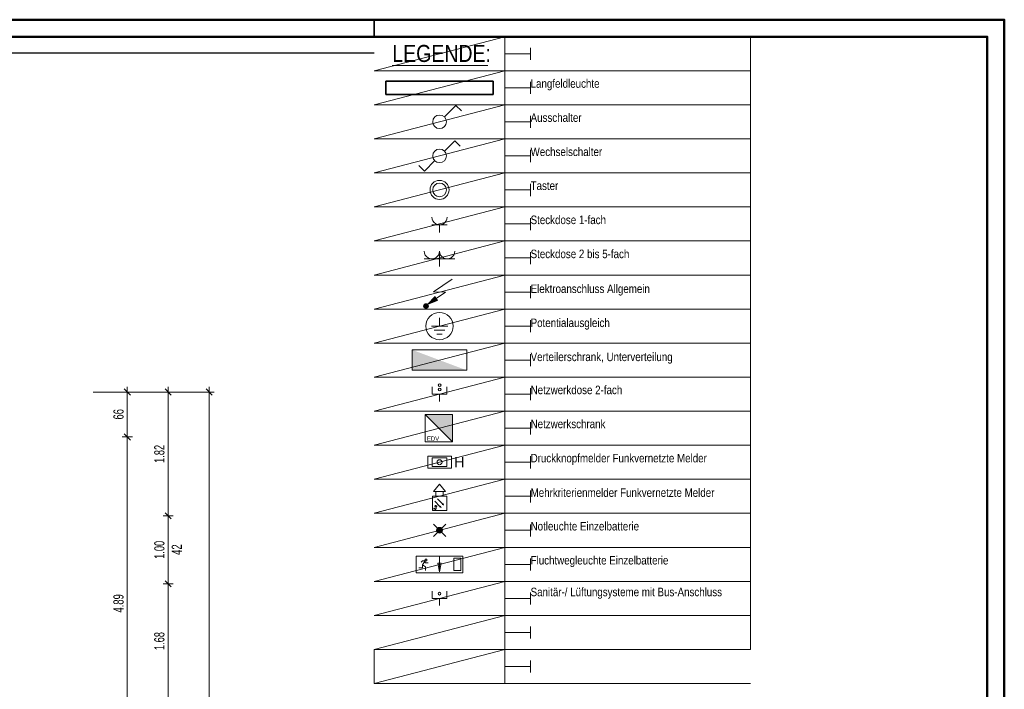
# Model space of a CAD drawing. Extents: x -106 to 740, y 65 to 659.
# Tile 24 of 24: x 446 to 735, y 463 to 659. Entities that reach past the tile are written whole.
import ezdxf

# ---------------------------------------------------------------- set-up
doc = ezdxf.new("R2010")
doc.units = 0
doc.layers.get('0').update_dxf_attribs({"lineweight": 35})
for name, color, linetype, lineweight in [('5_UG-TEXT-MASS', 7, 'Continuous', 25), ('E_Legende', 7, 'Continuous', 18), ('PLAN_5-101A Grundriss UG', 7, 'Continuous', 25)]:
    doc.layers.add(name, color=color, linetype=linetype, lineweight=lineweight)
for name, color, linetype, lineweight, true_color in [('E_445_Allgemeinbeleuchtung', 7, 'Continuous', 18, 0xf7d209), ('E_445_Sicherheitsbeleuchtung_SiBel', 7, 'Continuous', 18, 0x009900), ('E_456_BMA_Endgeräte', 7, 'Continuous', 18, 0x993300), ('E_457_Datenübertragungsnetz_EDV', 6, 'Continuous', 18, 0xff00ff), ('E_457_Datenübertragungsnetz_EDV_Verteiler', 6, 'Continuous', 18, 0xff00ff), ('Rahmen', 7, 'Continuous', 35, 0x009900), ('X_Störraum', 7, 'Continuous', 35, 0xffcc00)]:
    doc.layers.add(name, color=color, linetype=linetype, lineweight=lineweight, true_color=true_color)
doc.layers.add('E_Hilfslinie Legende', color=7, linetype='Continuous', lineweight=13, true_color=0xffcccc, plot=False)
doc.styles.get("Standard").update_dxf_attribs({"font": 'arial.ttf'})

# ---------------------------------------------------------------- blocks, each defined once
blk = doc.blocks.new('Referenz-A07MYRR5RK', base_point=(-75.51, 0))
at = {"layer": '5_UG-TEXT-MASS', "color": 0, "lineweight": 13}
for p, q in [((501.24, 550.11), (467.24, 550.11)), ((477.24, 550.11), (475.74, 550.11)), ((478.14, 549.21), (476.34, 551.01)), ((477.24, 550.11), (477.24, 551.61)), ((477.24, 550.11), (478.74, 550.11)), ((477.24, 536.91), (477.24, 550.11)), ((489.24, 550.11), (487.74, 550.11)), ((490.14, 549.21), (488.34, 551.01)), ((489.24, 550.11), (489.24, 551.61)), ((489.24, 550.11), (490.74, 550.11)), ((489.24, 513.76), (489.24, 550.11)), ((501.24, 550.11), (499.74, 550.11)), ((502.14, 549.21), (500.34, 551.01)), ((501.24, 550.11), (501.24, 551.61)), ((501.24, 550.11), (502.74, 550.11)), ((501.24, 426.89), (501.24, 550.11)), ((478.14, 536.01), (476.34, 537.81)), ((477.24, 536.91), (475.74, 536.91)), ((477.24, 536.91), (478.74, 536.91)), ((477.24, 439.09), (477.24, 536.91)), ((490.14, 512.86), (488.34, 514.66)), ((489.24, 513.76), (487.74, 513.76)), ((489.24, 513.76), (490.74, 513.76)), ((489.24, 493.77), (489.24, 513.76)), ((490.14, 492.87), (488.34, 494.67)), ((489.24, 493.77), (487.74, 493.77)), ((489.24, 493.77), (490.74, 493.77)), ((489.24, 460.17), (489.24, 493.77))]:
    blk.add_line(p, q, dxfattribs=at)
at = {"layer": 'PLAN_5-101A Grundriss UG', "color": 0, "lineweight": -2}
blk.add_line((549.7, 649.62), (-55.51, 649.62), dxfattribs=at)
at = {"layer": '5_UG-TEXT-MASS', "color": 0, "lineweight": -2, "char_height": 3, "attachment_point": 1, "rotation": 90}
for s, insert in [('{\\W0.66;\\fArial;66}', (473.14, 542.03)), ('{\\W0.65;\\fArial;1.82}', (485.14, 529.29)), ('{\\W0.65;\\fArial;1.00}', (485.14, 501.11)), ('{\\W0.66;\\fArial;42}', (490.25, 502.29)), ('{\\W0.66;\\fArial;4.89}', (473.14, 485.34)), ('{\\W0.65;\\fArial;1.68}', (485.14, 474.31))]:
    blk.add_mtext(s, dxfattribs=dict(at, insert=insert))
blk = doc.blocks.new('Elektroanschluß-A07MYRX3RK', base_point=(564.22, 574.66))
at = {"lineweight": -2}
blk.add_hatch(color=0, dxfattribs=at).paths.add_polyline_path([(565.56, 575.08), (565.59, 575.33), (565.52, 575.72), (565.46, 575.81), (565.2, 575.98), (564.97, 576.05), (564.67, 576.02), (564.45, 575.88), (564.28, 575.66), (564.22, 575.36), (564.23, 575.17), (564.47, 574.82), (564.83, 574.66), (565.16, 574.7), (565.4, 574.86)])
at = {"color": 0, "lineweight": -2}
for p, q in [((572.6, 583.28), (567.17, 579.51)), ((565.4, 575.86), (567.59, 578.14)), ((567.17, 579.51), (570.63, 579.48)), ((567.59, 578.14), (567.93, 577.62)), ((570.63, 579.48), (567.93, 577.62)), ((568.33, 577.02), (565.4, 575.86)), ((567.93, 577.62), (568.33, 577.02))]:
    blk.add_line(p, q, dxfattribs=at)
blk.add_circle((564.92, 575.36), 0.7, dxfattribs=at)
blk.add_solid([(568.33, 577.02), (567.59, 578.14), (565.41, 575.86)], dxfattribs=at)
blk = doc.blocks.new('MText-A07MYRX5RK', base_point=(595.64, 559.2))
at = {"color": 0, "linetype": 'ByBlock', "lineweight": -2, "ltscale": 0.18, "insert": (595.64, 561.7), "char_height": 2.5, "attachment_point": 1}
blk.add_mtext('{\\fArial Narrow;Verteilerschrank, Unterverteilung}', dxfattribs=at)
blk = doc.blocks.new('MText-A07MYRX7RK', base_point=(595.64, 609.48))
at = {"color": 0, "linetype": 'ByBlock', "lineweight": -2, "ltscale": 0.18, "insert": (595.64, 611.98), "char_height": 2.5, "attachment_point": 1}
blk.add_mtext('{\\fArial Narrow;Taster}', dxfattribs=at)
blk = doc.blocks.new('MText-A07MYRX9RK', base_point=(595.64, 569.2))
at = {"color": 0, "linetype": 'ByBlock', "lineweight": -2, "ltscale": 0.18, "insert": (595.64, 571.7), "char_height": 2.5, "attachment_point": 1}
blk.add_mtext('{\\fArial Narrow;Potentialausgleich}', dxfattribs=at)
blk = doc.blocks.new('MText-A07MYRXBRK', base_point=(595.64, 589.44))
at = {"color": 0, "linetype": 'ByBlock', "lineweight": -2, "ltscale": 0.18, "insert": (595.64, 591.94), "char_height": 2.5, "attachment_point": 1}
blk.add_mtext('{\\fArial Narrow;Steckdose 2 bis 5-fach}', dxfattribs=at)
blk = doc.blocks.new('MText-A07MYRXDRK', base_point=(595.64, 629.48))
at = {"color": 0, "linetype": 'ByBlock', "lineweight": -2, "ltscale": 0.18, "insert": (595.64, 631.98), "char_height": 2.5, "attachment_point": 1}
blk.add_mtext('{\\fArial Narrow;Ausschalter}', dxfattribs=at)
blk = doc.blocks.new('MText-A07MYRXFRK', base_point=(595.64, 619.44))
at = {"color": 0, "linetype": 'ByBlock', "lineweight": -2, "ltscale": 0.18, "insert": (595.64, 621.94), "char_height": 2.5, "attachment_point": 1}
blk.add_mtext('{\\fArial Narrow;Wechselschalter}', dxfattribs=at)
blk = doc.blocks.new('MText-A07MYRXHRK', base_point=(595.64, 549.48))
at = {"color": 0, "linetype": 'ByBlock', "lineweight": -2, "ltscale": 0.18, "insert": (595.64, 551.98), "char_height": 2.5, "attachment_point": 1}
blk.add_mtext('{\\fArial Narrow;Netzwerkdose 2-fach}', dxfattribs=at)
blk = doc.blocks.new('MText-A07MYRXJRK', base_point=(595.64, 539.49))
at = {"color": 0, "linetype": 'ByBlock', "lineweight": -2, "ltscale": 0.18, "insert": (595.64, 541.99), "char_height": 2.5, "attachment_point": 1}
blk.add_mtext('{\\fArial Narrow;Netzwerkschrank}', dxfattribs=at)
blk = doc.blocks.new('Blockreferenz-A07MYRXLRK', base_point=(566.78, 547.37))
at = {"layer": 'E_457_Datenübertragungsnetz_EDV', "linetype": 'ByBlock', "lineweight": -2, "ltscale": 0.045}
for p, q in [((566.78, 549.49), (566.78, 551.62)), ((571.03, 549.49), (566.78, 549.49)), ((568.9, 547.37), (568.9, 549.49)), ((571.03, 549.49), (571.03, 551.62))]:
    blk.add_line(p, q, dxfattribs=at)
at = {"layer": 'E_457_Datenübertragungsnetz_EDV', "linetype": 'ByBlock', "lineweight": -2, "ltscale": 0.18}
for centre in [(568.94, 552.1), (568.94, 550.88)]:
    blk.add_circle(centre, 0.399, dxfattribs=at)
blk = doc.blocks.new('Blockreferenz-A07MYRXNRK', base_point=(549.7, 604.49))
at = {"color": 0, "linetype": 'ByBlock', "lineweight": -2, "ltscale": 0.13}
for p, q in [((549.7, 614.49), (588.11, 614.49)), ((549.7, 604.49), (588.11, 614.49)), ((588.11, 604.49), (588.11, 614.49)), ((588.11, 614.49), (660.23, 614.49)), ((588.11, 614.49), (588.11, 604.49)), ((588.11, 614.49), (588.11, 604.49)), ((660.23, 614.49), (660.23, 604.49)), ((595.64, 607.68), (595.64, 611.23)), ((588.11, 609.49), (595.64, 609.49)), ((588.11, 604.49), (549.7, 604.49)), ((660.23, 604.49), (588.11, 604.49))]:
    blk.add_line(p, q, dxfattribs=at)
blk = doc.blocks.new('Blockreferenz-A07MYRXPRK', base_point=(564.67, 535.49))
at = {"layer": 'E_457_Datenübertragungsnetz_EDV_Verteiler', "linetype": 'ByBlock', "lineweight": -2, "ltscale": 0.18}
for p, q in [((564.67, 535.49), (564.67, 543.49)), ((564.67, 543.49), (572.67, 543.49)), ((564.67, 543.49), (572.67, 535.49)), ((572.67, 543.49), (572.67, 535.49)), ((572.67, 535.49), (564.67, 535.49))]:
    blk.add_line(p, q, dxfattribs=at)
blk.add_solid([(572.67, 535.49), (564.67, 543.49), (572.67, 543.49)], dxfattribs=at)
at = {"layer": 'E_457_Datenübertragungsnetz_EDV_Verteiler', "lineweight": -2, "insert": (565.21, 537.06), "char_height": 1.25, "attachment_point": 1}
blk.add_mtext('{\\fArial;EDV}', dxfattribs=at)
blk = doc.blocks.new('Blockreferenz-A07MYRXRRK', base_point=(549.7, 574.49))
at = {"color": 0, "linetype": 'ByBlock', "lineweight": -2, "ltscale": 0.13}
for p, q in [((549.7, 584.49), (588.11, 584.49)), ((549.7, 574.49), (588.11, 584.49)), ((588.11, 574.49), (588.11, 584.49)), ((588.11, 584.49), (660.23, 584.49)), ((588.11, 584.49), (588.11, 574.49)), ((588.11, 584.49), (588.11, 574.49)), ((660.23, 584.49), (660.23, 574.49)), ((595.64, 577.68), (595.64, 581.23)), ((588.11, 579.49), (595.64, 579.49)), ((588.11, 574.49), (549.7, 574.49)), ((660.23, 574.49), (588.11, 574.49))]:
    blk.add_line(p, q, dxfattribs=at)
blk = doc.blocks.new('Blockreferenz-A07MYRXTRK', base_point=(549.7, 564.49))
at = {"color": 0, "linetype": 'ByBlock', "lineweight": -2, "ltscale": 0.13}
for p, q in [((549.7, 574.49), (588.11, 574.49)), ((549.7, 564.49), (588.11, 574.49)), ((588.11, 564.49), (588.11, 574.49)), ((588.11, 574.49), (660.23, 574.49)), ((588.11, 574.49), (588.11, 564.49)), ((588.11, 574.49), (588.11, 564.49)), ((660.23, 574.49), (660.23, 564.49)), ((588.11, 569.49), (595.64, 569.49)), ((595.64, 567.68), (595.64, 571.23)), ((588.11, 564.49), (549.7, 564.49)), ((660.23, 564.49), (588.11, 564.49))]:
    blk.add_line(p, q, dxfattribs=at)
blk = doc.blocks.new('Blockreferenz-A07MYRXVRK', base_point=(549.7, 584.49))
at = {"color": 0, "linetype": 'ByBlock', "lineweight": -2, "ltscale": 0.13}
for p, q in [((549.7, 594.49), (588.11, 594.49)), ((549.7, 584.49), (588.11, 594.49)), ((588.11, 584.49), (588.11, 594.49)), ((588.11, 594.49), (660.23, 594.49)), ((588.11, 594.49), (588.11, 584.49)), ((588.11, 594.49), (588.11, 584.49)), ((660.23, 594.49), (660.23, 584.49)), ((595.64, 587.68), (595.64, 591.23)), ((588.11, 589.49), (595.64, 589.49)), ((588.11, 584.49), (549.7, 584.49)), ((660.23, 584.49), (588.11, 584.49))]:
    blk.add_line(p, q, dxfattribs=at)
blk = doc.blocks.new('Blockreferenz-A07MYRXXRK', base_point=(549.7, 534.49))
at = {"color": 0, "linetype": 'ByBlock', "lineweight": -2, "ltscale": 0.13}
for p, q in [((549.7, 544.49), (588.11, 544.49)), ((549.7, 534.49), (588.11, 544.49)), ((588.11, 534.49), (588.11, 544.49)), ((588.11, 544.49), (660.23, 544.49)), ((588.11, 544.49), (588.11, 534.49)), ((588.11, 544.49), (588.11, 534.49)), ((660.23, 544.49), (660.23, 534.49)), ((595.64, 537.68), (595.64, 541.23)), ((588.11, 539.49), (595.64, 539.49)), ((588.11, 534.49), (549.7, 534.49)), ((660.23, 534.49), (588.11, 534.49))]:
    blk.add_line(p, q, dxfattribs=at)
blk = doc.blocks.new('Blockreferenz-A07MYRXZRK', base_point=(549.7, 594.49))
at = {"color": 0, "linetype": 'ByBlock', "lineweight": -2, "ltscale": 0.13}
for p, q in [((549.7, 604.49), (588.11, 604.49)), ((549.7, 594.49), (588.11, 604.49)), ((588.11, 594.49), (588.11, 604.49)), ((588.11, 604.49), (660.23, 604.49)), ((588.11, 604.49), (588.11, 594.49)), ((588.11, 604.49), (588.11, 594.49)), ((660.23, 604.49), (660.23, 594.49)), ((595.64, 597.68), (595.64, 601.23)), ((588.11, 599.49), (595.64, 599.49)), ((588.11, 594.49), (549.7, 594.49)), ((660.23, 594.49), (588.11, 594.49))]:
    blk.add_line(p, q, dxfattribs=at)
blk = doc.blocks.new('Blockreferenz-A07MYRY1RK', base_point=(549.7, 524.49))
at = {"color": 0, "linetype": 'ByBlock', "lineweight": -2, "ltscale": 0.13}
for p, q in [((549.7, 534.49), (588.11, 534.49)), ((549.7, 524.49), (588.11, 534.49)), ((588.11, 524.49), (588.11, 534.49)), ((588.11, 534.49), (660.23, 534.49)), ((588.11, 534.49), (588.11, 524.49)), ((588.11, 534.49), (588.11, 524.49)), ((660.23, 534.49), (660.23, 524.49)), ((588.11, 529.49), (595.64, 529.49)), ((595.64, 527.68), (595.64, 531.23)), ((588.11, 524.49), (549.7, 524.49)), ((660.23, 524.49), (588.11, 524.49))]:
    blk.add_line(p, q, dxfattribs=at)
blk = doc.blocks.new('MText-A07MYRY3RK', base_point=(595.64, 599.44))
at = {"color": 0, "linetype": 'ByBlock', "lineweight": -2, "ltscale": 0.18, "insert": (595.64, 601.94), "char_height": 2.5, "attachment_point": 1}
blk.add_mtext('{\\fArial Narrow;Steckdose 1-fach}', dxfattribs=at)
blk = doc.blocks.new('MText-A07MYRY5RK', base_point=(595.64, 579.2))
at = {"color": 0, "linetype": 'ByBlock', "lineweight": -2, "ltscale": 0.18, "insert": (595.64, 581.7), "char_height": 2.5, "attachment_point": 1}
blk.add_mtext('{\\fArial Narrow;Elektroanschluss Allgemein}', dxfattribs=at)
blk = doc.blocks.new('Blockreferenz-A07MYRY7RK', base_point=(549.7, 544.49))
at = {"color": 0, "linetype": 'ByBlock', "lineweight": -2, "ltscale": 0.13}
for p, q in [((549.7, 554.49), (588.11, 554.49)), ((549.7, 544.49), (588.11, 554.49)), ((588.11, 544.49), (588.11, 554.49)), ((588.11, 554.49), (660.23, 554.49)), ((588.11, 554.49), (588.11, 544.49)), ((588.11, 554.49), (588.11, 544.49)), ((660.23, 554.49), (660.23, 544.49)), ((588.11, 549.49), (595.64, 549.49)), ((595.64, 547.68), (595.64, 551.23)), ((588.11, 544.49), (549.7, 544.49)), ((660.23, 544.49), (588.11, 544.49))]:
    blk.add_line(p, q, dxfattribs=at)
blk = doc.blocks.new('Blockreferenz-A07MYRY9RK', base_point=(549.7, 624.49))
at = {"color": 0, "linetype": 'ByBlock', "lineweight": -2, "ltscale": 0.13}
for p, q in [((549.7, 634.49), (588.11, 634.49)), ((549.7, 624.49), (588.11, 634.49)), ((588.11, 624.49), (588.11, 634.49)), ((588.11, 634.49), (660.23, 634.49)), ((588.11, 634.49), (588.11, 624.49)), ((588.11, 634.49), (588.11, 624.49)), ((660.23, 634.49), (660.23, 624.49)), ((595.64, 627.68), (595.64, 631.23)), ((588.11, 629.49), (595.64, 629.49)), ((588.11, 624.49), (549.7, 624.49)), ((660.23, 624.49), (588.11, 624.49))]:
    blk.add_line(p, q, dxfattribs=at)
blk = doc.blocks.new('Blockreferenz-A07MYRYBRK', base_point=(549.7, 614.49))
at = {"color": 0, "linetype": 'ByBlock', "lineweight": -2, "ltscale": 0.13}
for p, q in [((549.7, 624.49), (588.11, 624.49)), ((549.7, 614.49), (588.11, 624.49)), ((588.11, 614.49), (588.11, 624.49)), ((588.11, 624.49), (660.23, 624.49)), ((588.11, 624.49), (588.11, 614.49)), ((588.11, 624.49), (588.11, 614.49)), ((660.23, 624.49), (660.23, 614.49)), ((588.11, 619.49), (595.64, 619.49)), ((595.64, 617.68), (595.64, 621.23)), ((588.11, 614.49), (549.7, 614.49)), ((660.23, 614.49), (588.11, 614.49))]:
    blk.add_line(p, q, dxfattribs=at)
blk = doc.blocks.new('Blockreferenz-A07MYRYDRK', base_point=(549.7, 514.49))
at = {"color": 0, "linetype": 'ByBlock', "lineweight": -2, "ltscale": 0.13}
for p, q in [((549.7, 524.49), (588.11, 524.49)), ((549.7, 514.49), (588.11, 524.49)), ((588.11, 514.49), (588.11, 524.49)), ((588.11, 524.49), (660.23, 524.49)), ((588.11, 524.49), (588.11, 514.49)), ((588.11, 524.49), (588.11, 514.49)), ((660.23, 524.49), (660.23, 514.49)), ((595.64, 517.68), (595.64, 521.23)), ((588.11, 519.49), (595.64, 519.49)), ((588.11, 514.49), (549.7, 514.49)), ((660.23, 514.49), (588.11, 514.49))]:
    blk.add_line(p, q, dxfattribs=at)
blk = doc.blocks.new('Steckdose_ zweifach m. Schuko.-A07MYRYFRK', base_point=(564.4, 586.99))
at = {"color": 0, "lineweight": -2}
for p, q in [((568.9, 591.49), (568.9, 586.99)), ((564.4, 589.24), (573.4, 589.24))]:
    blk.add_line(p, q, dxfattribs=at)
for centre in [(566.65, 591.49), (571.15, 591.49)]:
    blk.add_ellipse(centre, major_axis=(-2.25, 0), ratio=1, start_param=0, end_param=3.141593, dxfattribs=at)
blk = doc.blocks.new('Blockreferenz-A07MYRYHRK', base_point=(549.7, 554.49))
at = {"color": 0, "linetype": 'ByBlock', "lineweight": -2, "ltscale": 0.13}
for p, q in [((549.7, 564.49), (588.11, 564.49)), ((549.7, 554.49), (588.11, 564.49)), ((588.11, 554.49), (588.11, 564.49)), ((588.11, 564.49), (660.23, 564.49)), ((588.11, 564.49), (588.11, 554.49)), ((588.11, 564.49), (588.11, 554.49)), ((660.23, 564.49), (660.23, 554.49)), ((595.64, 557.68), (595.64, 561.23)), ((588.11, 559.49), (595.64, 559.49)), ((588.11, 554.49), (549.7, 554.49)), ((660.23, 554.49), (588.11, 554.49))]:
    blk.add_line(p, q, dxfattribs=at)
blk = doc.blocks.new('Blockreferenz-A07MYRYJRK', base_point=(549.7, 504.49))
at = {"color": 0, "linetype": 'ByBlock', "lineweight": -2, "ltscale": 0.13}
for p, q in [((549.7, 514.49), (588.11, 514.49)), ((549.7, 504.49), (588.11, 514.49)), ((588.11, 504.49), (588.11, 514.49)), ((588.11, 514.49), (660.23, 514.49)), ((588.11, 514.49), (588.11, 504.49)), ((588.11, 514.49), (588.11, 504.49)), ((660.23, 514.49), (660.23, 504.49)), ((588.11, 509.49), (595.64, 509.49)), ((595.64, 507.68), (595.64, 511.23)), ((588.11, 504.49), (549.7, 504.49)), ((660.23, 504.49), (588.11, 504.49))]:
    blk.add_line(p, q, dxfattribs=at)
blk = doc.blocks.new('Steckdose -A07MYRYLRK', base_point=(566.65, 596.99))
at = {"color": 0, "lineweight": -2}
for p, q in [((566.65, 599.24), (571.15, 599.24)), ((568.9, 599.24), (568.9, 596.99))]:
    blk.add_line(p, q, dxfattribs=at)
blk.add_ellipse((568.9, 601.49), major_axis=(-2.25, 0), ratio=1, start_param=0, end_param=3.141593, dxfattribs=at)
blk = doc.blocks.new('Potentialausgleich-A07MYRYNRK', base_point=(564.9, 565.49))
at = {"color": 0, "lineweight": -2}
for p, q in [((571.3, 569.49), (566.5, 569.49)), ((568.9, 569.49), (568.9, 571.89)), ((570.5, 568.29), (567.3, 568.29)), ((569.7, 567.09), (568.1, 567.09))]:
    blk.add_line(p, q, dxfattribs=at)
blk.add_circle((568.9, 569.49), 4, dxfattribs=at)
blk = doc.blocks.new('Taster-A07MYRYPRK', base_point=(566.1, 606.69))
at = {"color": 0, "lineweight": -2}
for radius in [2.8, 2]:
    blk.add_circle((568.9, 609.49), radius, dxfattribs=at)
blk = doc.blocks.new('Verteiler-A07MYRYRRK', base_point=(560.9, 556.49))
at = {"color": 0, "linetype": 'ByBlock', "lineweight": -2, "ltscale": 0.18}
for p, q in [((560.9, 562.49), (560.9, 556.49)), ((576.9, 562.49), (560.9, 562.49)), ((576.9, 556.49), (576.9, 562.49)), ((560.9, 556.49), (576.9, 556.49))]:
    blk.add_line(p, q, dxfattribs=at)
blk.add_solid([(560.9, 562.49), (560.9, 556.49), (576.9, 556.49)], dxfattribs=at)
blk = doc.blocks.new('S-Aus_ UP_ 1p-A07MYRYTRK', base_point=(566.9, 627.49))
at = {"color": 0, "lineweight": -2}
for p, q in [((570.33, 630.92), (573.7, 634.29)), ((573.7, 634.29), (575.3, 632.7))]:
    blk.add_line(p, q, dxfattribs=at)
blk.add_circle((568.9, 629.49), 2, dxfattribs=at)
blk = doc.blocks.new('Wechselschalter-A07MYRYVRK', base_point=(562.85, 615.04))
at = {"color": 0, "lineweight": -2}
for p, q in [((570.32, 620.91), (573.36, 623.95)), ((573.36, 623.95), (574.95, 622.35)), ((564.45, 615.04), (562.85, 616.63)), ((567.49, 618.08), (564.45, 615.04))]:
    blk.add_line(p, q, dxfattribs=at)
blk.add_circle((568.9, 619.49), 2, dxfattribs=at)
blk = doc.blocks.new('MText-A07MYRYXRK', base_point=(555.03, 646.07))
at = {"color": 0, "linetype": 'ByBlock', "lineweight": -2, "ltscale": 0.18}
blk.add_line((555.03, 646.07), (583.08, 646.07), dxfattribs=at)
at = {"color": 0, "linetype": 'ByBlock', "lineweight": -2, "ltscale": 0.18, "insert": (555.03, 652.07), "char_height": 5, "attachment_point": 1}
blk.add_mtext('{\\fArial Narrow;LEGENDE:}', dxfattribs=at)
blk = doc.blocks.new('Blockreferenz-A07MYRYZRK', base_point=(549.7, 644.49))
at = {"color": 0, "linetype": 'ByBlock', "lineweight": -2, "ltscale": 0.13}
for p, q in [((549.7, 654.49), (588.11, 654.49)), ((549.7, 644.49), (588.11, 654.49)), ((588.11, 644.49), (588.11, 654.49)), ((588.11, 654.49), (660.23, 654.49)), ((588.11, 654.49), (588.11, 644.49)), ((588.11, 654.49), (588.11, 644.49)), ((660.23, 654.49), (660.23, 644.49)), ((595.64, 647.68), (595.64, 651.23)), ((588.11, 649.49), (595.64, 649.49)), ((588.11, 644.49), (549.7, 644.49)), ((660.23, 644.49), (588.11, 644.49))]:
    blk.add_line(p, q, dxfattribs=at)
blk = doc.blocks.new('Blockreferenz-A07MYRZ1RK', base_point=(549.7, 634.49))
at = {"color": 0, "linetype": 'ByBlock', "lineweight": -2, "ltscale": 0.13}
for p, q in [((549.7, 644.49), (588.11, 644.49)), ((549.7, 634.49), (588.11, 644.49)), ((588.11, 634.49), (588.11, 644.49)), ((588.11, 644.49), (660.23, 644.49)), ((588.11, 644.49), (588.11, 634.49)), ((588.11, 644.49), (588.11, 634.49)), ((660.23, 644.49), (660.23, 634.49)), ((588.11, 639.49), (595.64, 639.49)), ((595.64, 637.68), (595.64, 641.23)), ((588.11, 634.49), (549.7, 634.49)), ((660.23, 634.49), (588.11, 634.49))]:
    blk.add_line(p, q, dxfattribs=at)
blk = doc.blocks.new('MText-A07MYRZ3RK', base_point=(595.64, 639.49))
at = {"color": 0, "linetype": 'ByBlock', "lineweight": -2, "ltscale": 0.18, "insert": (595.64, 641.99), "char_height": 2.5, "attachment_point": 1}
blk.add_mtext('{\\fArial Narrow;Langfeldleuchte}', dxfattribs=at)
blk = doc.blocks.new('T5 1-flammig 21W-A07MYRZ5RK', base_point=(553.12, 637.51))
at = {"layer": 'X_Störraum', "linetype": 'ByBlock', "ltscale": 0.35}
for p, q in [((553.12, 637.51), (553.12, 641.47)), ((553.12, 641.47), (584.68, 641.47)), ((584.68, 641.47), (584.68, 637.51)), ((584.68, 637.51), (553.12, 637.51))]:
    blk.add_line(p, q, dxfattribs=at)
blk = doc.blocks.new('Blockreferenz-A07MYRZ7RK', base_point=(549.7, 484.49))
at = {"color": 0, "linetype": 'ByBlock', "lineweight": -2, "ltscale": 0.13}
for p, q in [((549.7, 494.49), (588.11, 494.49)), ((549.7, 484.49), (588.11, 494.49)), ((588.11, 484.49), (588.11, 494.49)), ((588.11, 494.49), (660.23, 494.49)), ((588.11, 494.49), (588.11, 484.49)), ((588.11, 494.49), (588.11, 484.49)), ((660.23, 494.49), (660.23, 484.49)), ((588.11, 489.49), (595.64, 489.49)), ((595.64, 487.68), (595.64, 491.23)), ((588.11, 484.49), (549.7, 484.49)), ((660.23, 484.49), (588.11, 484.49))]:
    blk.add_line(p, q, dxfattribs=at)
blk = doc.blocks.new('Blockreferenz-A07MYRZ9RK', base_point=(549.7, 474.49))
at = {"color": 0, "linetype": 'ByBlock', "lineweight": -2, "ltscale": 0.13}
for p, q in [((549.7, 484.49), (588.11, 484.49)), ((549.7, 474.49), (588.11, 484.49)), ((588.11, 474.49), (588.11, 484.49)), ((588.11, 484.49), (660.23, 484.49)), ((588.11, 484.49), (588.11, 474.49)), ((588.11, 484.49), (588.11, 474.49)), ((660.23, 484.49), (660.23, 474.49)), ((595.64, 477.68), (595.64, 481.23)), ((588.11, 479.49), (595.64, 479.49)), ((588.11, 474.49), (549.7, 474.49)), ((660.23, 474.49), (588.11, 474.49))]:
    blk.add_line(p, q, dxfattribs=at)
blk = doc.blocks.new('Blockreferenz-A07MYRZBRK', base_point=(549.7, 494.49))
at = {"color": 0, "linetype": 'ByBlock', "lineweight": -2, "ltscale": 0.13}
for p, q in [((549.7, 504.49), (588.11, 504.49)), ((549.7, 494.49), (588.11, 504.49)), ((588.11, 494.49), (588.11, 504.49)), ((588.11, 504.49), (660.23, 504.49)), ((588.11, 504.49), (588.11, 494.49)), ((588.11, 504.49), (588.11, 494.49)), ((660.23, 504.49), (660.23, 494.49)), ((595.64, 497.68), (595.64, 501.23)), ((588.11, 499.49), (595.64, 499.49)), ((588.11, 494.49), (549.7, 494.49)), ((660.23, 494.49), (588.11, 494.49))]:
    blk.add_line(p, q, dxfattribs=at)
blk = doc.blocks.new('Blockreferenz-A07MYRZDRK', base_point=(549.7, 464.49))
at = {"color": 0, "linetype": 'ByBlock', "lineweight": -2, "ltscale": 0.13}
for p, q in [((549.7, 464.49), (549.7, 474.49)), ((549.7, 474.49), (588.11, 474.49)), ((549.7, 464.49), (588.11, 474.49)), ((588.11, 464.49), (588.11, 474.49)), ((588.11, 474.49), (660.23, 474.49)), ((588.11, 474.49), (588.11, 464.49)), ((588.11, 474.49), (588.11, 464.49)), ((595.64, 467.68), (595.64, 471.23)), ((588.11, 469.49), (595.64, 469.49)), ((588.11, 464.49), (549.7, 464.49)), ((660.23, 464.49), (588.11, 464.49))]:
    blk.add_line(p, q, dxfattribs=at)
blk = doc.blocks.new('Blockreferenz-A07MYRZFRK', base_point=(565.43, 527.74))
at = {"layer": 'E_456_BMA_Endgeräte', "lineweight": -2}
for p, q in [((565.43, 527.74), (565.43, 531.24)), ((565.43, 531.24), (572.38, 531.24)), ((566.77, 528.24), (566.77, 530.74)), ((566.77, 530.74), (571.04, 530.74)), ((571.04, 530.74), (571.04, 528.24)), ((572.38, 531.24), (572.38, 527.74)), ((572.38, 527.74), (565.43, 527.74)), ((571.04, 528.24), (566.77, 528.24))]:
    blk.add_line(p, q, dxfattribs=at)
blk.add_circle((568.9, 529.49), 0.728, dxfattribs=at)
at = {"layer": 'E_456_BMA_Endgeräte', "lineweight": -2, "insert": (573.2, 531.04), "char_height": 3, "attachment_point": 1}
blk.add_mtext('{\\fArial;H}', dxfattribs=at)
blk = doc.blocks.new('MText-A07MYRZHRK', base_point=(595.64, 499.45))
at = {"color": 0, "linetype": 'ByBlock', "lineweight": -2, "ltscale": 0.18, "insert": (595.64, 501.95), "char_height": 2.5, "attachment_point": 1}
blk.add_mtext('{\\fArial Narrow;Fluchtwegleuchte Einzelbatterie}', dxfattribs=at)
blk = doc.blocks.new('Blockreferenz-A07MYRZJRK', base_point=(567.08, 507.67))
at = {"layer": 'E_445_Sicherheitsbeleuchtung_SiBel', "color": 0, "linetype": 'ByBlock', "lineweight": -2, "ltscale": 0.18}
for p, q in [((570.72, 511.31), (567.08, 507.67)), ((570.72, 507.67), (567.08, 511.31))]:
    blk.add_line(p, q, dxfattribs=at)
blk.add_circle((568.9, 509.49), 0.85, dxfattribs=at)
for points in [[(568.05, 509.49), (568.9, 509.49), (568.06, 509.63)], [(568.06, 509.36), (568.77, 509.36), (568.05, 509.49)], [(568.05, 509.49), (568.77, 509.36), (568.9, 509.49)], [(568.06, 509.63), (568.77, 509.63), (568.09, 509.76)], [(568.06, 509.63), (568.9, 509.49), (568.77, 509.63)], [(568.09, 509.23), (568.64, 509.23), (568.06, 509.36)], [(568.06, 509.36), (568.64, 509.23), (568.77, 509.36)], [(568.09, 509.76), (568.64, 509.76), (568.15, 509.88)], [(568.09, 509.76), (568.77, 509.63), (568.64, 509.76)], [(568.15, 509.11), (568.52, 509.11), (568.09, 509.23)], [(568.09, 509.23), (568.52, 509.11), (568.64, 509.23)], [(568.15, 509.88), (568.52, 509.88), (568.21, 509.99)], [(568.15, 509.88), (568.64, 509.76), (568.52, 509.88)], [(568.21, 508.99), (568.4, 508.99), (568.15, 509.11)], [(568.15, 509.11), (568.4, 508.99), (568.52, 509.11)], [(568.21, 509.99), (568.4, 509.99), (568.3, 510.09)], [(568.21, 509.99), (568.52, 509.88), (568.4, 509.99)], [(568.21, 508.99), (568.3, 508.89), (568.4, 508.99)], [(568.3, 510.09), (569.5, 510.09), (568.39, 510.17)], [(568.64, 509.76), (569.17, 509.76), (568.3, 510.09)], [(568.3, 510.09), (569.17, 509.76), (569.5, 510.09)], [(568.3, 508.89), (569.5, 508.89), (568.9, 509.49)], [(568.39, 508.82), (569.42, 508.82), (568.3, 508.89)], [(568.3, 508.89), (569.42, 508.82), (569.5, 508.89)], [(568.39, 510.17), (569.42, 510.17), (568.48, 510.23)], [(568.39, 510.17), (569.5, 510.09), (569.42, 510.17)], [(568.48, 508.76), (569.33, 508.76), (568.39, 508.82)], [(568.39, 508.82), (569.33, 508.76), (569.42, 508.82)], [(568.48, 510.23), (569.33, 510.23), (568.58, 510.28)], [(568.48, 510.23), (569.42, 510.17), (569.33, 510.23)], [(568.58, 508.71), (569.23, 508.71), (568.48, 508.76)], [(568.48, 508.76), (569.23, 508.71), (569.33, 508.76)], [(568.58, 510.28), (569.23, 510.28), (568.68, 510.31)], [(568.58, 510.28), (569.33, 510.23), (569.23, 510.28)], [(568.77, 509.63), (569.04, 509.63), (568.64, 509.76)], [(568.64, 509.76), (569.04, 509.63), (569.17, 509.76)], [(568.68, 510.31), (569.12, 510.31), (568.79, 510.34)], [(568.68, 510.31), (569.23, 510.28), (569.12, 510.31)], [(568.77, 509.63), (568.9, 509.49), (569.04, 509.63)], [(568.79, 510.34), (569.12, 510.31), (569.01, 510.34)], [(568.79, 510.34), (569.01, 510.34), (568.9, 510.34)], [(568.9, 509.49), (569.75, 509.49), (569.04, 509.63)], [(569.04, 509.36), (569.74, 509.36), (568.9, 509.49)], [(568.9, 509.49), (569.74, 509.36), (569.75, 509.49)], [(569.04, 509.63), (569.74, 509.63), (569.17, 509.76)], [(569.04, 509.63), (569.75, 509.49), (569.74, 509.63)], [(569.17, 509.23), (569.71, 509.23), (569.04, 509.36)], [(569.04, 509.36), (569.71, 509.23), (569.74, 509.36)], [(569.17, 509.76), (569.71, 509.76), (569.29, 509.88)], [(569.17, 509.76), (569.74, 509.63), (569.71, 509.76)], [(569.29, 509.11), (569.66, 509.11), (569.17, 509.23)], [(569.17, 509.23), (569.66, 509.11), (569.71, 509.23)], [(569.29, 509.88), (569.66, 509.88), (569.4, 509.99)], [(569.29, 509.88), (569.71, 509.76), (569.66, 509.88)], [(569.4, 508.99), (569.59, 508.99), (569.29, 509.11)], [(569.29, 509.11), (569.59, 508.99), (569.66, 509.11)], [(569.4, 509.99), (569.59, 509.99), (569.5, 510.09)], [(569.4, 509.99), (569.66, 509.88), (569.59, 509.99)], [(569.4, 508.99), (569.5, 508.89), (569.59, 508.99)], [(568.68, 508.67), (569.12, 508.67), (568.58, 508.71)], [(568.58, 508.71), (569.12, 508.67), (569.23, 508.71)], [(568.79, 508.65), (569.01, 508.65), (568.68, 508.67)], [(568.68, 508.67), (569.01, 508.65), (569.12, 508.67)], [(568.79, 508.65), (568.9, 508.64), (569.01, 508.65)]]:
    blk.add_solid(points, dxfattribs=at)
blk = doc.blocks.new('MText-A07MYRZLRK', base_point=(595.64, 519.32))
at = {"color": 0, "linetype": 'ByBlock', "lineweight": -2, "ltscale": 0.18, "insert": (595.64, 521.82), "char_height": 2.5, "attachment_point": 1}
blk.add_mtext('{\\fArial Narrow;Mehrkriterienmelder Funkvernetzte Melder}', dxfattribs=at)
blk = doc.blocks.new('069 Multisensormelder (Kombination RMO WMD)-A07MYRZNRK', base_point=(566.8, 515.29))
at = {"color": 0, "lineweight": -2}
for p, q in [((566.8, 519.49), (566.8, 515.29)), ((571, 519.49), (566.8, 519.49)), ((567.54, 518.01), (569.03, 516.53)), ((568.28, 518.75), (569.77, 517.27)), ((571, 515.29), (571, 519.49)), ((566.8, 515.29), (571, 515.29)), ((567.09, 515.67), (567.23, 515.86)), ((567.23, 515.86), (567.32, 515.97)), ((567.32, 515.97), (567.38, 516.01)), ((567.38, 516.01), (567.42, 515.99)), ((567.42, 515.99), (567.45, 515.93)), ((567.45, 515.93), (567.46, 515.86)), ((567.46, 515.86), (567.48, 515.77)), ((567.48, 515.77), (567.5, 515.7)), ((567.5, 515.7), (567.53, 515.65)), ((567.53, 515.65), (567.57, 515.62)), ((567.55, 516.61), (567.54, 516.58)), ((567.54, 516.58), (567.54, 516.54)), ((567.54, 516.54), (567.55, 516.51)), ((567.56, 516.65), (567.55, 516.61)), ((567.57, 516.48), (567.55, 516.51)), ((567.58, 516.69), (567.56, 516.65)), ((567.57, 516.48), (567.59, 516.45)), ((567.57, 515.62), (567.61, 515.61)), ((567.6, 516.72), (567.58, 516.69)), ((567.62, 516.43), (567.59, 516.45)), ((567.63, 516.75), (567.6, 516.72)), ((567.61, 515.61), (567.66, 515.62)), ((567.62, 516.43), (567.66, 516.41)), ((567.66, 516.77), (567.63, 516.75)), ((567.69, 516.79), (567.66, 516.77)), ((567.66, 516.41), (567.71, 516.4)), ((567.66, 515.62), (567.72, 515.64)), ((567.72, 516.81), (567.69, 516.79)), ((567.71, 516.4), (567.76, 516.4)), ((567.74, 516.81), (567.72, 516.81)), ((567.72, 515.64), (567.77, 515.69)), ((567.74, 516.81), (567.77, 516.81)), ((567.76, 516.4), (567.82, 516.41)), ((567.8, 516.79), (567.77, 516.81)), ((567.77, 515.69), (567.82, 515.74)), ((567.8, 516.79), (567.82, 516.77)), ((567.84, 516.74), (567.82, 516.77)), ((567.82, 516.41), (567.89, 516.43)), ((567.82, 515.74), (567.85, 515.81)), ((567.86, 516.69), (567.84, 516.74)), ((567.85, 515.81), (567.88, 515.89)), ((567.87, 516.64), (567.86, 516.69)), ((567.89, 516.58), (567.87, 516.64)), ((567.88, 515.89), (567.91, 515.97)), ((567.9, 516.51), (567.89, 516.58)), ((567.89, 516.43), (567.96, 516.45)), ((567.91, 516.43), (567.9, 516.51)), ((567.92, 516.34), (567.91, 516.43)), ((567.91, 515.97), (567.92, 516.07)), ((567.92, 516.25), (567.92, 516.34)), ((567.92, 516.16), (567.92, 516.25)), ((567.92, 516.07), (567.92, 516.16)), ((567.96, 516.45), (568.02, 516.48)), ((568.02, 516.48), (568.09, 516.52)), ((568.09, 516.52), (568.15, 516.56)), ((568.15, 516.56), (568.21, 516.61))]:
    blk.add_line(p, q, dxfattribs=at)
for points in [[(570.26, 516.77), (569.52, 517.02), (570.02, 517.52)], [(569.52, 516.03), (568.78, 516.28), (569.27, 516.77)]]:
    blk.add_solid(points, dxfattribs=at)
blk = doc.blocks.new('Fluchtwegleuchte unten-A07MYRZPRK', base_point=(562.06, 497.04))
at = {"color": 0, "linetype": 'ByBlock', "lineweight": -2, "ltscale": 0.18}
for p, q in [((562.06, 501.94), (562.06, 497.04)), ((562.06, 501.94), (575.74, 501.94)), ((563.86, 500.56), (563.47, 500.09)), ((564.69, 500.56), (563.86, 500.56)), ((563.9, 499.36), (564.69, 500.56)), ((564.69, 500.56), (564.69, 499.93)), ((568.9, 501.69), (568.9, 497.29)), ((573.09, 501.34), (573.09, 497.64)), ((573.09, 501.34), (575.14, 501.34)), ((575.14, 501.34), (575.14, 497.64)), ((575.74, 501.94), (575.74, 497.04)), ((563.9, 498.45), (562.85, 498.45)), ((563.9, 499.36), (563.9, 498.45)), ((564.79, 498.72), (563.9, 499.36)), ((564.69, 499.93), (565.59, 499.93)), ((564.79, 497.7), (564.79, 498.72)), ((568.9, 497.29), (568.39, 499.85)), ((568.39, 499.85), (569.42, 499.85)), ((568.9, 497.29), (569.42, 499.85)), ((573.09, 497.64), (575.14, 497.64)), ((562.06, 497.04), (575.74, 497.04))]:
    blk.add_line(p, q, dxfattribs=at)
for major_axis in [(0.272, 0), (-0.272, 0)]:
    blk.add_ellipse((564.89, 500.76), major_axis=major_axis, ratio=1, start_param=0, end_param=3.141593, dxfattribs=at)
blk = doc.blocks.new('MText-A07MYRZRRK', base_point=(595.64, 529.45))
at = {"color": 0, "linetype": 'ByBlock', "lineweight": -2, "ltscale": 0.18, "insert": (595.64, 531.95), "char_height": 2.5, "attachment_point": 1}
blk.add_mtext('{\\fArial Narrow;Druckknopfmelder Funkvernetzte Melder}', dxfattribs=at)
blk = doc.blocks.new('MText-A07MYRZTRK', base_point=(595.64, 509.45))
at = {"color": 0, "linetype": 'ByBlock', "lineweight": -2, "ltscale": 0.18, "insert": (595.64, 511.95), "char_height": 2.5, "attachment_point": 1}
blk.add_mtext('{\\fArial Narrow;Notleuchte Einzelbatterie}', dxfattribs=at)
blk = doc.blocks.new('002 Sirene-A07MYRZVRK', base_point=(567.15, 519.54))
at = {"color": 0, "lineweight": -2}
for p, q in [((568.9, 523.04), (567.15, 520.94)), ((567.15, 520.94), (570.65, 520.94)), ((567.85, 519.54), (567.85, 520.94)), ((570.65, 520.94), (568.9, 523.04)), ((569.95, 519.54), (569.95, 520.94))]:
    blk.add_line(p, q, dxfattribs=at)
blk = doc.blocks.new('Blockreferenz-A07MYRZXRK', base_point=(566.78, 487.37))
at = {"layer": 'E_457_Datenübertragungsnetz_EDV', "linetype": 'ByBlock', "lineweight": -2, "ltscale": 0.045}
for p, q in [((566.78, 489.49), (566.78, 491.62)), ((571.03, 489.49), (571.03, 491.62)), ((566.78, 489.49), (571.03, 489.49)), ((568.9, 487.37), (568.9, 489.49))]:
    blk.add_line(p, q, dxfattribs=at)
at = {"layer": 'E_457_Datenübertragungsnetz_EDV', "linetype": 'ByBlock', "lineweight": -2, "ltscale": 0.18}
blk.add_circle((568.86, 490.88), 0.399, dxfattribs=at)
blk = doc.blocks.new('MText-A07MYRZZRK', base_point=(595.64, 490.13))
at = {"color": 0, "linetype": 'ByBlock', "lineweight": -2, "ltscale": 0.18, "insert": (595.64, 492.63), "char_height": 2.5, "attachment_point": 1}
blk.add_mtext('{\\fArial Narrow;Sanitär-/ Lüftungsysteme mit Bus-Anschluss}', dxfattribs=at)

msp = doc.modelspace()

# ---------------------------------------------------------------- linework, layer by layer
at = {"layer": 'Rahmen', "ltscale": 0.35}
msp.add_line((549.7, 654.49), (549.7, 659.49), dxfattribs=at)
at = {"layer": 'Rahmen', "lineweight": 50, "ltscale": 0.5}
for points in [[(734.7, 65.49), (734.7, 659.49), (-106.3, 659.49), (-106.3, 65.49), (384.7, 65.49), (634.7, 65.49), (734.7, 65.49)], [(729.7, 70.49), (729.7, 654.49), (-86.3, 654.49), (-86.3, 70.49), (379.7, 70.49), (629.7, 70.49), (729.7, 70.49)]]:
    msp.add_lwpolyline(points, close=True, dxfattribs=at)

# ---------------------------------------------------------------- block references
at = {"color": 251, "lineweight": 25, "ltscale": 0.25, "true_color": 0x585858}
msp.add_blockref('Referenz-A07MYRR5RK', (-75.51, 0), dxfattribs=at)
at = {"layer": 'E_445_Allgemeinbeleuchtung', "ltscale": 0.18}
msp.add_blockref('T5 1-flammig 21W-A07MYRZ5RK', (553.12, 637.51), dxfattribs=at)
at = {"layer": 'E_Hilfslinie Legende', "ltscale": 0.13}
for name, p in [('Blockreferenz-A07MYRYZRK', (549.7, 644.49)), ('Blockreferenz-A07MYRZ1RK', (549.7, 634.49)), ('Blockreferenz-A07MYRY9RK', (549.7, 624.49)), ('Blockreferenz-A07MYRYBRK', (549.7, 614.49)), ('Blockreferenz-A07MYRXNRK', (549.7, 604.49)), ('Blockreferenz-A07MYRXZRK', (549.7, 594.49)), ('Blockreferenz-A07MYRXVRK', (549.7, 584.49)), ('Blockreferenz-A07MYRXRRK', (549.7, 574.49)), ('Blockreferenz-A07MYRXTRK', (549.7, 564.49)), ('Blockreferenz-A07MYRYHRK', (549.7, 554.49)), ('Blockreferenz-A07MYRY7RK', (549.7, 544.49)), ('Blockreferenz-A07MYRXXRK', (549.7, 534.49)), ('Blockreferenz-A07MYRY1RK', (549.7, 524.49)), ('Blockreferenz-A07MYRYDRK', (549.7, 514.49)), ('Blockreferenz-A07MYRYJRK', (549.7, 504.49)), ('Blockreferenz-A07MYRZBRK', (549.7, 494.49)), ('Blockreferenz-A07MYRZ7RK', (549.7, 484.49)), ('Blockreferenz-A07MYRZ9RK', (549.7, 474.49)), ('Blockreferenz-A07MYRZDRK', (549.7, 464.49))]:
    msp.add_blockref(name, p, dxfattribs=at)
at = {"layer": 'E_Legende', "ltscale": 0.18}
for name, p in [('MText-A07MYRYXRK', (555.03, 646.07)), ('MText-A07MYRZ3RK', (595.64, 639.49)), ('MText-A07MYRXDRK', (595.64, 629.48)), ('MText-A07MYRXFRK', (595.64, 619.44)), ('MText-A07MYRX7RK', (595.64, 609.48)), ('MText-A07MYRY3RK', (595.64, 599.44)), ('MText-A07MYRXBRK', (595.64, 589.44)), ('MText-A07MYRY5RK', (595.64, 579.2)), ('MText-A07MYRX9RK', (595.64, 569.2)), ('MText-A07MYRX5RK', (595.64, 559.2)), ('Blockreferenz-A07MYRXLRK', (566.78, 547.37)), ('MText-A07MYRXHRK', (595.64, 549.48)), ('Blockreferenz-A07MYRXPRK', (564.67, 535.49)), ('MText-A07MYRXJRK', (595.64, 539.49)), ('MText-A07MYRZRRK', (595.64, 529.45)), ('MText-A07MYRZLRK', (595.64, 519.32)), ('MText-A07MYRZTRK', (595.64, 509.45)), ('MText-A07MYRZHRK', (595.64, 499.45)), ('Blockreferenz-A07MYRZXRK', (566.78, 487.37)), ('MText-A07MYRZZRK', (595.64, 490.13))]:
    msp.add_blockref(name, p, dxfattribs=at)
at = {"layer": 'E_Legende', "color": 1, "linetype": 'Continuous', "ltscale": 0.18, "true_color": 0xff0000}
for name, p in [('S-Aus_ UP_ 1p-A07MYRYTRK', (566.9, 627.49)), ('Wechselschalter-A07MYRYVRK', (562.85, 615.04)), ('Taster-A07MYRYPRK', (566.1, 606.69)), ('Steckdose -A07MYRYLRK', (566.65, 596.99)), ('Steckdose_ zweifach m. Schuko.-A07MYRYFRK', (564.4, 586.99)), ('Elektroanschluß-A07MYRX3RK', (564.22, 574.66)), ('Potentialausgleich-A07MYRYNRK', (564.9, 565.49))]:
    msp.add_blockref(name, p, dxfattribs=at)
at = {"layer": 'E_Legende', "color": 1, "ltscale": 0.18, "true_color": 0xff0000}
msp.add_blockref('Verteiler-A07MYRYRRK', (560.9, 556.49), dxfattribs=at)
at = {"layer": 'E_Legende', "color": 242, "ltscale": 0.18, "true_color": 0xcc0033}
msp.add_blockref('Blockreferenz-A07MYRZFRK', (565.43, 527.74), dxfattribs=at)
at = {"layer": 'E_Legende', "color": 24, "linetype": 'Continuous', "ltscale": 0.18, "true_color": 0x993300}
for name, p in [('002 Sirene-A07MYRZVRK', (567.15, 519.54)), ('069 Multisensormelder (Kombination RMO WMD)-A07MYRZNRK', (566.8, 515.29))]:
    msp.add_blockref(name, p, dxfattribs=at)
at = {"layer": 'E_Legende', "color": 94, "ltscale": 0.18, "true_color": 0x009900}
for name, p in [('Blockreferenz-A07MYRZJRK', (567.08, 507.67)), ('Fluchtwegleuchte unten-A07MYRZPRK', (562.06, 497.04))]:
    msp.add_blockref(name, p, dxfattribs=at)

doc.saveas('drawing.dxf')
